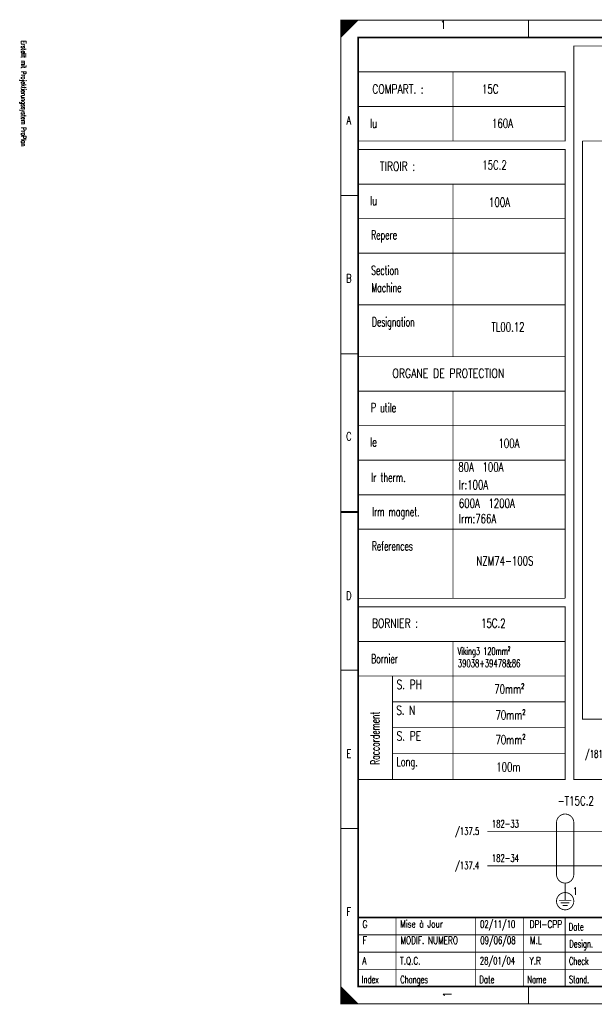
# Model space of a CAD drawing. Header units: centimetres. Extents: x 0 to 491, y -1040 to 69.
# Tile 40 of 181: x 91 to 107, y -720 to -691. Entities that reach past the tile are written whole.
import ezdxf
from ezdxf.enums import TextEntityAlignment as Align

# ---------------------------------------------------------------- set-up
doc = ezdxf.new("R2010")
doc.units = ezdxf.units.CM
doc.header["$MEASUREMENT"] = 0
doc.linetypes.add('GESTRICHELT', pattern=[3.75, 3, -0.75])
doc.layers.get('0').update_dxf_attribs({"color": 9, "linetype": 'CONTINUOUS'})
doc.layers.add('TEXTE', color=3, linetype='CONTINUOUS')
doc.styles.get("Standard").update_dxf_attribs({"font": 'romans.shx', "bigfont": 'TXT.shx'})

msp = doc.modelspace()

# ---------------------------------------------------------------- linework, layer by layer
at = {"color": 0, "const_width": 0.025, "flags": 128}
for points in [[(100, -705.75), (100, -691.5), (140.5, -691.5), (140.5, -720), (100, -720), (100, -705.75)], [(100, -691.5), (100.5, -691.5), (100, -692), (100, -691.5)], [(100.025, -691.5), (100.025, -691.975), (100.05, -691.95), (100.05, -691.5), (100.075, -691.5), (100.075, -691.925), (100.1, -691.9), (100.1, -691.5), (100.125, -691.5), (100.125, -691.875), (100.15, -691.85), (100.15, -691.5), (100.175, -691.5), (100.175, -691.825), (100.2, -691.8)], [(100.2, -691.8), (100.2, -691.5), (100.225, -691.5), (100.225, -691.775), (100.25, -691.75), (100.25, -691.5), (100.275, -691.5), (100.275, -691.725), (100.3, -691.7), (100.3, -691.5), (100.325, -691.5), (100.325, -691.675), (100.35, -691.65), (100.35, -691.5), (100.375, -691.5)], [(100.375, -691.5), (100.375, -691.625), (100.4, -691.6), (100.4, -691.5), (100.425, -691.5), (100.425, -691.575), (100.45, -691.55), (100.45, -691.5), (100.475, -691.5), (100.475, -691.525)], [(100.5, -693), (106.5, -693), (106.5, -695), (100.5, -695)], [(100.5, -695.25), (106.5, -695.25), (106.5, -708.25)], [(100.5, -708.5), (106.5, -708.5), (106.5, -709.5), (100.5, -709.5)], [(106.5, -710.25), (106.5, -713.5), (100.5, -713.5)], [(107.75, -715), (104.25, -715)], [(107.75, -716), (104.25, -716)], [(106.5, -717), (106.5, -716.5)], [(100, -719.5), (100, -720), (100.5, -720), (100, -719.5), (100.025, -719.525), (100.025, -720), (100.05, -720), (100.05, -719.55), (100.075, -719.575), (100.075, -720), (100.1, -720), (100.1, -719.6), (100.125, -719.625), (100.125, -720), (100.15, -720)], [(100.15, -720), (100.15, -719.65), (100.175, -719.675), (100.175, -720), (100.2, -720), (100.2, -719.7), (100.225, -719.725), (100.225, -720), (100.25, -720), (100.25, -719.75), (100.275, -719.775), (100.275, -720), (100.3, -720), (100.3, -719.8), (100.325, -719.825)], [(100.325, -719.825), (100.325, -720), (100.35, -720), (100.35, -719.85), (100.375, -719.875), (100.375, -720), (100.4, -720), (100.4, -719.9), (100.425, -719.925), (100.425, -720), (100.45, -720), (100.45, -719.95), (100.475, -719.975)]]:
    msp.add_lwpolyline(points, dxfattribs=at)
at = {"color": 0, "flags": 128}
for points, const_width in [([(100, -691.5), (140.5, -691.5), (140.5, -720), (100, -720)], 0.025), ([(100.5, -692), (140, -692), (140, -719.5), (100.5, -719.5)], 0.05), ([(100.5, -692), (140, -692), (140, -719.5), (100.5, -719.5)], 0.025)]:
    msp.add_lwpolyline(points, close=True, dxfattribs=dict(at, const_width=const_width))
at = {"color": 0}
for points, const_width in [([(105.438, -691.5), (105.438, -692)], 0.025), ([(103.25, -693), (103.25, -695)], 0.025), ([(100.5, -694), (106.5, -694)], 0.025), ([(100.5, -696.25), (106.5, -696.25)], 0.025), ([(103.25, -696.25), (103.25, -701.25)], 0.025), ([(100, -696.583), (100.5, -696.583)], 0.025), ([(100.5, -697.25), (106.5, -697.25)], 0.025), ([(100.5, -698.25), (106.5, -698.25)], 0.025), ([(100.5, -699.75), (106.5, -699.75)], 0.025), ([(100, -701.167), (100.5, -701.167)], 0.025), ([(100.5, -701.25), (106.5, -701.25)], 0.025), ([(100.5, -702.25), (106.5, -702.25)], 0.025), ([(103.25, -702.25), (103.25, -708.25)], 0.025), ([(100.5, -703.25), (106.5, -703.25)], 0.025), ([(100.5, -704.25), (106.5, -704.25)], 0.025), ([(100.5, -705.25), (106.5, -705.25)], 0.025), ([(100.5, -705.75), (100, -705.75)], 0.05), ([(100, -705.75), (100.5, -705.75)], 0.025), ([(100.5, -706.25), (106.5, -706.25)], 0.025), ([(100.5, -708.25), (106.5, -708.25)], 0.025), ([(103.25, -709.5), (103.25, -713.5)], 0.025), ([(106.5, -709.5), (106.5, -710.25)], 0.025), ([(100, -710.333), (100.5, -710.333)], 0.025), ([(100.5, -710.5), (106.5, -710.5)], 0.025), ([(101.5, -710.5), (101.5, -713.5)], 0.025), ([(101.5, -711.25), (106.5, -711.25)], 0.025), ([(101.5, -712), (106.5, -712)], 0.025), ([(101.5, -712.75), (106.5, -712.75)], 0.025), ([(100, -714.917), (100.5, -714.917)], 0.025), ([(106.325, -717), (106.675, -717)], 0.025), ([(106.375, -717.075), (106.625, -717.075)], 0.025), ([(106.5, -716.85), (106.5, -717)], 0.025), ([(106.425, -717.15), (106.575, -717.15)], 0.025), ([(140, -717.5), (100.5, -717.5)], 0.05), ([(101.6, -719.5), (101.6, -717.5)], 0.025), ([(103.9, -719.5), (103.9, -717.5)], 0.025), ([(105.3, -719.5), (105.3, -717.5)], 0.025), ([(106.5, -717.5), (106.5, -719.5)], 0.025), ([(100.5, -718), (110, -718)], 0.025), ([(100.5, -718.5), (110, -718.5)], 0.025), ([(100.5, -719), (122, -719)], 0.025), ([(105.438, -720), (105.438, -719.5)], 0.025), ([(100.475, -720), (100.475, -719.975)], 0.025)]:
    msp.add_lwpolyline(points, dxfattribs=dict(at, const_width=const_width))
at = {"color": 0, "linetype": 'GESTRICHELT', "const_width": 0.025, "flags": 128}
for points in [[(106.75, -692.25), (135, -692.25), (135, -717.25), (112.5, -717.25), (112.5, -713.5), (106.75, -713.5), (106.75, -692.25)], [(107, -695), (115, -695), (115, -692.5), (133.75, -692.5), (133.75, -697.5)], [(133.75, -700.75), (133.75, -717), (115, -717), (115, -711.75), (107, -711.75), (107, -695)]]:
    msp.add_lwpolyline(points, dxfattribs=at)
for points in [[(106.75, -714.75, 1), (106.25, -714.75, 1)], [(106.25, -716.25, 1), (106.75, -716.25, 1)]]:
    msp.add_lwpolyline(points, format="xyb", dxfattribs=at)
at = {"color": 0, "linetype": 'GESTRICHELT', "const_width": 0.025}
for points in [[(106.25, -714.75), (106.25, -716.25)], [(106.75, -714.75), (106.75, -716.25)]]:
    msp.add_lwpolyline(points, dxfattribs=at)
at = {"color": 0, "const_width": 0.025, "flags": 128}
msp.add_lwpolyline([(106.75, -717.025, 1), (106.25, -717.025, 1)], format="xyb", close=True, dxfattribs=at)

# ---------------------------------------------------------------- texts
at = {"color": 0}
for s, width, p in [('1', 0.672, (102.965, -691.514)), ('A', 0.76, (100.233, -694.283)), ('B', 0.76, (100.233, -698.861)), ('C', 0.76, (100.233, -703.439)), ('D', 0.76, (100.233, -708.053)), ('E', 0.76, (100.233, -712.632)), ('F', 0.76, (100.233, -717.21))]:
    msp.add_text(s, height=0.238, dxfattribs=dict(at, width=width)).set_placement(p, align=Align.TOP_CENTER)
for s, height, rotation, width, p in [('Erstellt mit Projektierungssystem ProPlan', 0.14288, 270, 0.622634, (90.702, -692.094)), ('Raccordement', 0.26194, 90, 0.613333, (101.204, -713.076))]:
    msp.add_text(s, height=height, rotation=rotation, dxfattribs=dict(at, width=width)).set_placement(p, align=Align.BOTTOM_LEFT)
for s, height, width, p in [('COMPART. :', 0.2619, 0.7408, (100.912, -693.367)), ('15C', 0.2619, 0.701333, (104.089, -693.367)), ('Iu', 0.2619, 0.68, (100.847, -694.361)), ('160A', 0.2619, 0.694, (104.381, -694.361)), ('TIROIR :', 0.2619, 0.744, (101.135, -695.603)), ('15C.2', 0.2619, 0.6944, (104.1, -695.567)), ('Iu', 0.2619, 0.68, (100.847, -696.597)), ('100A', 0.2619, 0.694, (104.295, -696.643)), ('Repere', 0.2619, 0.626667, (100.878, -697.59)), ('Section', 0.2619, 0.622857, (100.881, -698.62)), ('Machine', 0.2619, 0.622857, (100.887, -699.117)), ('Designation', 0.26194, 0.614545, (100.905, -700.11)), ('TL00.12', 0.2619, 0.694, (104.365, -700.258)), ('ORGANE DE PROTECTION', 0.26194, 0.7536, (101.497, -701.601)), ('P utile', 0.2619, 0.636571, (100.874, -702.595)), ('Ie', 0.2619, 0.68, (100.847, -703.589)), ('100A', 0.2619, 0.694, (104.568, -703.628)), ('80A  100A', 0.2619, 0.694, (103.405, -704.315)), ('Ir therm.', 0.2619, 0.639111, (100.884, -704.618)), ('Ir:100A', 0.2619, 0.694, (103.421, -704.832)), ('600A  1200A', 0.26194, 0.694, (103.421, -705.365)), ('Irm magnet.', 0.26194, 0.632, (100.907, -705.612)), ('Irm:766A', 0.2619, 0.694, (103.421, -705.812)), ('References', 0.2619, 0.616, (100.901, -706.605)), ('NZM74-100S', 0.2619, 0.694, (103.93, -707.035)), ('BORNIER :', 0.2619, 0.745778, (100.901, -708.841)), ('15C.2', 0.2619, 0.6944, (104.065, -708.841)), ('Viking3 120mm²', 0.21431, 0.645714, (103.387, -709.672)), ('Bornier', 0.2619, 0.622857, (100.878, -709.871)), ('39038+39478&86', 0.21431, 0.675429, (103.392, -710.027)), ('S. PH', 0.2619, 0.7344, (101.615, -710.616)), ('70mm²', 0.2619, 0.694, (104.446, -710.751)), ('S. N', 0.2619, 0.728, (101.606, -711.361)), ('70mm²', 0.2619, 0.694, (104.481, -711.502)), ('S. PE', 0.2619, 0.7344, (101.615, -712.107)), ('70mm²', 0.2619, 0.694, (104.481, -712.217)), ('Long.', 0.2619, 0.6512, (101.615, -712.852)), ('100m', 0.2619, 0.694, (104.505, -713.008)), ('182-33', 0.2143, 0.676, (104.378, -714.676)), ('182-34', 0.2143, 0.676, (104.378, -715.67)), ('1', 0.214, 0.672, (106.733, -716.628)), ('Date', 0.2143, 0.64, (106.605, -717.658)), ('Design.', 0.2143, 0.636571, (106.619, -718.154)), ('Check', 0.2143, 0.632, (106.612, -718.651)), ('Index', 0.2143, 0.632, (100.609, -719.184)), ('Changes', 0.2143, 0.622857, (101.726, -719.184)), ('Date', 0.2143, 0.64, (104.015, -719.184)), ('Name', 0.2143, 0.64, (105.404, -719.184)), ('Stand.', 0.2143, 0.642667, (106.612, -719.184))]:
    msp.add_text(s, height=height, dxfattribs=dict(at, width=width)).set_placement(p, align=Align.TOP_LEFT)
for s, height, width, p in [('/181.3', 0.2143, 0.68, (107.775, -712.653)), ('-T15C.2', 0.2619, 0.704, (107.333, -713.988)), ('/137.5', 0.2143, 0.68, (104.012, -714.889)), ('/137.4', 0.2143, 0.68, (104.012, -715.883))]:
    msp.add_text(s, height=height, dxfattribs=dict(at, width=width)).set_placement(p, align=Align.TOP_RIGHT)
for s, height, width, p in [('F', 0.214, 0.76, (100.634, -718.33)), ('MODIF. NUMERO', 0.21431, 0.728, (101.73, -718.33)), ('09/06/08', 0.2143, 0.678, (104.043, -718.33)), ('M.L', 0.2143, 0.738667, (105.48, -718.33)), ('A', 0.214, 0.76, (100.621, -718.921)), ('T.Q.C.', 0.2143, 0.728, (101.716, -718.921)), ('28/01/04', 0.2143, 0.678, (104.029, -718.921)), ('Y.R', 0.2143, 0.738667, (105.467, -718.921))]:
    msp.add_text(s, height=height, dxfattribs=dict(at, width=width)).set_placement(p, align=Align.BOTTOM_LEFT)
at = {"color": 0, "width": 0.672}
msp.add_text('1', height=0.238, rotation=90, dxfattribs=at).set_placement((102.965, -719.73), align=Align.TOP_CENTER)
at = {"layer": 'TEXTE'}
for s, height, width, p in [('G', 0.214, 0.76, (100.627, -717.863)), ('02/11/10', 0.2143, 0.678, (104.035, -717.863)), ('DPI-CPP', 0.2143, 0.738667, (105.472, -717.863))]:
    msp.add_text(s, height=height, dxfattribs=dict(at, width=width)).set_placement(p, align=Align.BOTTOM_LEFT)
at = {"layer": 'TEXTE', "width": 0.728}
msp.add_text('Mise à Jour', height=0.21431, dxfattribs=at).set_placement((101.722, -717.791))

doc.saveas('drawing.dxf')
